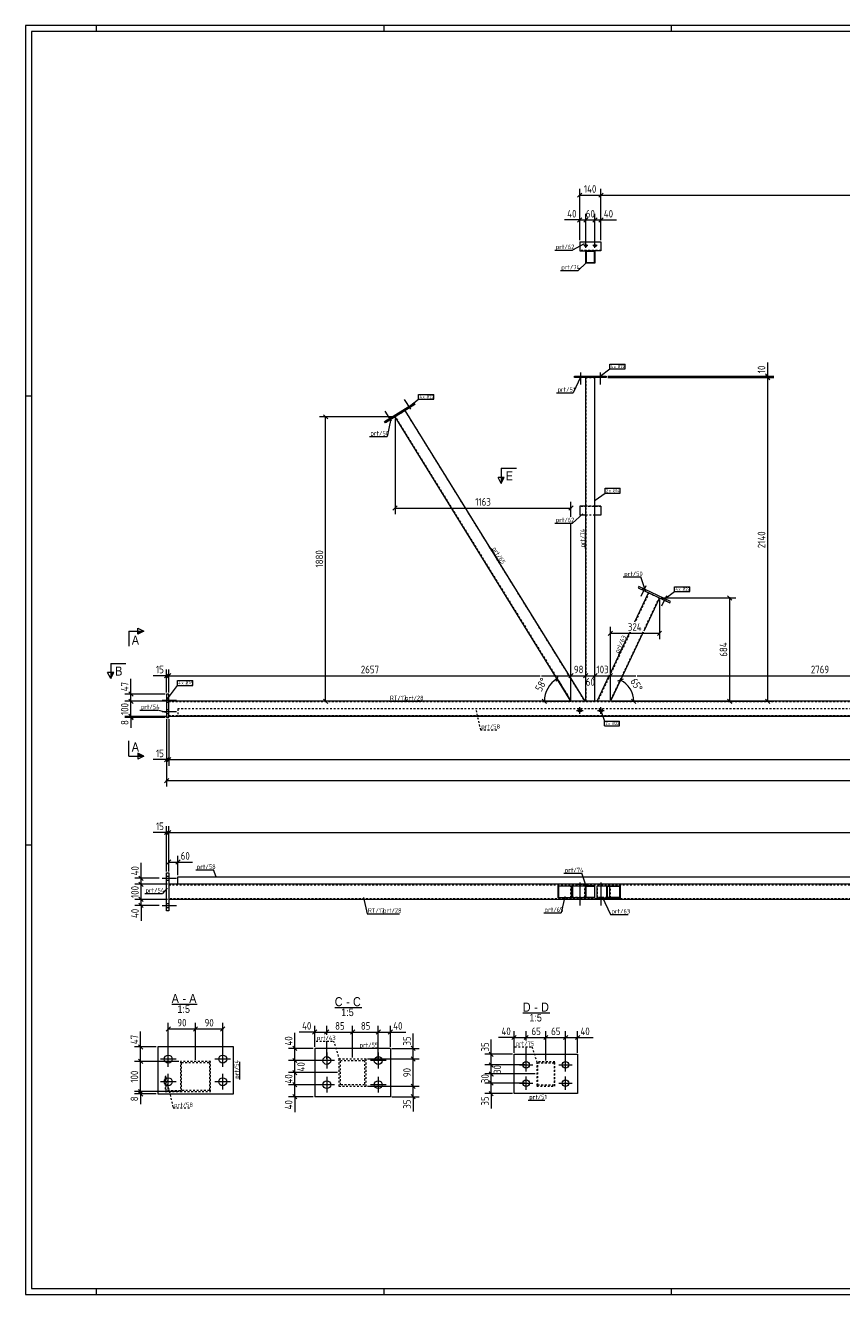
# Model space of a CAD drawing. Header units: millimetres. Extents: x 1 to 1188, y 1 to 840.
# Tile 1 of 6: x 1 to 540, y 1 to 840. Entities that reach past the tile are written whole.
import ezdxf

# ---------------------------------------------------------------- set-up
doc = ezdxf.new("R2010")
doc.units = ezdxf.units.MM
doc.header["$LTSCALE"] = 0.6
doc.linetypes.add('XKITLINE00', pattern=[0])
doc.linetypes.add('XKITLINE02', pattern=[4, 2, -2])
for name, color, linetype, lineweight in [('Bolt', 7, 'Continuous', 0), ('BoltMark', 3, 'Continuous', 0), ('DrawingSheet', 5, 'Continuous', 0), ('OtherObjectType', 1, 'Continuous', 0), ('Part', 2, 'Continuous', 0), ('PartMark', 3, 'Continuous', 0), ('Section', 6, 'Continuous', 0), ('Z-DIMENSIONS', 1, 'Continuous', 0)]:
    doc.layers.add(name, color=color, linetype=linetype, lineweight=lineweight)
doc.styles.add('ARIAL', font='ARIAL.TTF')
doc.styles.add('ISOCPEUR', font='ISOCPEUR.TTF')

msp = doc.modelspace()

# ---------------------------------------------------------------- hatches: boundary and pattern name
at = {"layer": 'Section'}
for points in [[(317.43, 541.2), (315.43, 537.2), (315.43, 541.2)], [(75.3, 439.59), (79.3, 439.59), (75.3, 437.59)], [(59.36, 412.19), (57.36, 408.19), (57.36, 412.19)], [(75.3, 358.97), (79.3, 356.97), (75.3, 356.97)]]:
    msp.add_hatch(color=6, dxfattribs=at).paths.add_polyline_path(points, flags=17)

# ---------------------------------------------------------------- linework, layer by layer
at = {"layer": 'Bolt', "color": 4, "linetype": 'XKITLINE00', "lineweight": 0}
for p, q in [((372.76, 694.42), (369.96, 694.42)), ((371.36, 693.02), (371.36, 695.82)), ((378.76, 694.42), (375.96, 694.42)), ((377.36, 693.02), (377.36, 695.82)), ((94.3, 277.56), (95.8, 277.56)), ((94.3, 277.56), (95.8, 277.56)), ((91.3, 276.26), (100.8, 276.26)), ((91.3, 276.26), (100.8, 276.26)), ((94.3, 274.96), (95.8, 274.96)), ((94.3, 274.96), (95.8, 274.96)), ((366.23, 272.26), (366.23, 271.86)), ((367.33, 273.51), (367.33, 258.26)), ((368.43, 272.26), (368.43, 271.86)), ((380.23, 272.26), (380.23, 271.86)), ((381.33, 273.51), (381.33, 258.26)), ((382.43, 272.26), (382.43, 271.86)), ((366.23, 262.66), (366.23, 262.26)), ((368.43, 262.66), (368.43, 262.26)), ((380.23, 262.66), (380.23, 262.26)), ((382.43, 262.66), (382.43, 262.26)), ((91.3, 258.26), (100.8, 258.26)), ((91.3, 258.26), (100.8, 258.26)), ((94.3, 259.56), (95.8, 259.56)), ((94.3, 259.56), (95.8, 259.56)), ((94.3, 256.96), (95.8, 256.96)), ((94.3, 256.96), (95.8, 256.96)), ((95.41, 151.49), (95.41, 161.89)), ((131.41, 151.49), (131.41, 161.89)), ((200.17, 160.97), (200.17, 150.57)), ((234.17, 160.97), (234.17, 150.57)), ((100.61, 156.69), (90.21, 156.69)), ((136.61, 156.69), (126.21, 156.69)), ((205.37, 155.77), (194.97, 155.77)), ((239.37, 155.77), (228.97, 155.77)), ((327.53, 152.84), (336.33, 152.84)), ((331.93, 148.44), (331.93, 157.24)), ((353.53, 152.84), (362.33, 152.84)), ((357.93, 148.44), (357.93, 157.24)), ((95.41, 136.49), (95.41, 146.89)), ((131.41, 136.49), (131.41, 146.89)), ((200.17, 144.97), (200.17, 134.57)), ((234.17, 144.97), (234.17, 134.57)), ((331.93, 136.44), (331.93, 145.24)), ((357.93, 136.44), (357.93, 145.24)), ((100.61, 141.69), (90.21, 141.69)), ((136.61, 141.69), (126.21, 141.69)), ((205.37, 139.77), (194.97, 139.77)), ((239.37, 139.77), (228.97, 139.77)), ((327.53, 140.84), (336.33, 140.84)), ((353.53, 140.84), (362.33, 140.84))]:
    msp.add_line(p, q, dxfattribs=at)
at = {"layer": 'Bolt', "color": 3, "linetype": 'XKITLINE00', "lineweight": 0}
for p, q in [((366.73, 608.19), (366.73, 607.19)), ((366.73, 608.19), (366.73, 607.19)), ((367.83, 610.44), (367.83, 602.69)), ((367.83, 610.44), (367.83, 602.69)), ((368.93, 608.19), (368.93, 607.19)), ((368.93, 608.19), (368.93, 607.19)), ((379.73, 608.19), (379.73, 607.19)), ((379.73, 608.19), (379.73, 607.19)), ((380.83, 610.44), (380.83, 602.69)), ((380.83, 610.44), (380.83, 602.69)), ((381.93, 608.19), (381.93, 607.19)), ((381.93, 608.19), (381.93, 607.19)), ((255.69, 586.21), (251.61, 592.8)), ((255.69, 586.21), (251.61, 592.8)), ((254.1, 586.7), (253.57, 587.55)), ((254.1, 586.7), (253.57, 587.55)), ((255.97, 587.85), (255.44, 588.7)), ((255.97, 587.85), (255.44, 588.7)), ((242.93, 578.32), (238.85, 584.91)), ((242.93, 578.32), (238.85, 584.91)), ((241.34, 578.81), (240.81, 579.66)), ((241.34, 578.81), (240.81, 579.66)), ((243.21, 579.96), (242.68, 580.81)), ((243.21, 579.96), (242.68, 580.81)), ((377.36, 521.15), (377.36, 532.9)), ((376.66, 521.9), (376.66, 522.2)), ((378.06, 521.9), (378.06, 522.2)), ((411.04, 469.43), (407.72, 462.43)), ((411.04, 469.43), (407.72, 462.43)), ((409.08, 467.87), (408.65, 466.97)), ((409.08, 467.87), (408.65, 466.97)), ((411.07, 466.93), (410.64, 466.02)), ((411.07, 466.93), (410.64, 466.02)), ((424.59, 463.01), (421.27, 456)), ((424.59, 463.01), (421.27, 456)), ((422.64, 461.44), (422.21, 460.54)), ((422.64, 461.44), (422.21, 460.54)), ((424.62, 460.5), (424.2, 459.6)), ((424.62, 460.5), (424.2, 459.6)), ((94.3, 395.24), (95.8, 395.24)), ((94.3, 395.24), (95.8, 395.24)), ((91.3, 393.94), (100.8, 393.94)), ((91.3, 393.94), (100.8, 393.94)), ((91.3, 386.44), (100.8, 386.44)), ((91.3, 386.44), (100.8, 386.44)), ((94.3, 392.64), (95.8, 392.64)), ((94.3, 392.64), (95.8, 392.64)), ((94.3, 387.74), (95.8, 387.74)), ((94.3, 387.74), (95.8, 387.74)), ((365.13, 387.19), (369.53, 387.19)), ((367.33, 384.99), (367.33, 389.39)), ((379.13, 387.19), (383.53, 387.19)), ((381.33, 384.99), (381.33, 389.39)), ((94.3, 385.14), (95.8, 385.14)), ((94.3, 385.14), (95.8, 385.14))]:
    msp.add_line(p, q, dxfattribs=at)
at = {"layer": 'Bolt', "color": 3, "linetype": 'XKITLINE02', "lineweight": 0}
for p, q in [((371.36, 521.15), (371.36, 532.9)), ((370.66, 521.9), (370.66, 522.2)), ((372.06, 521.9), (372.06, 522.2))]:
    msp.add_line(p, q, dxfattribs=at)
at = {"layer": 'Bolt', "color": 4, "linetype": 'XKITLINE00', "lineweight": 0}
for centre, radius in [((371.36, 694.42), 0.7), ((377.36, 694.42), 0.7), ((95.41, 156.69), 2.6), ((131.41, 156.69), 2.6), ((200.17, 155.77), 2.6), ((234.17, 155.77), 2.6), ((331.93, 152.84), 2.2), ((357.93, 152.84), 2.2), ((95.41, 141.69), 2.6), ((131.41, 141.69), 2.6), ((331.93, 140.84), 2.2), ((357.93, 140.84), 2.2), ((200.17, 139.77), 2.6), ((234.17, 139.77), 2.6)]:
    msp.add_circle(centre, radius, dxfattribs=at)
at = {"layer": 'Bolt', "color": 3, "linetype": 'XKITLINE00', "lineweight": 0}
for centre in [(367.33, 387.19), (381.33, 387.19)]:
    msp.add_circle(centre, 1.1, dxfattribs=at)
at = {"layer": 'BoltMark', "color": 7, "linetype": 'XKITLINE00', "lineweight": 0}
for p, q in [((380.83, 608.19), (387.19, 612.96)), ((387.19, 616.16), (397.33, 616.16)), ((387.19, 612.96), (387.19, 616.16)), ((387.19, 612.96), (397.33, 612.96)), ((397.33, 612.96), (397.33, 616.16)), ((260.87, 596.09), (271, 596.09)), ((260.87, 592.89), (260.87, 596.09)), ((271, 592.89), (271, 596.09)), ((254.51, 588.12), (260.87, 592.89)), ((260.87, 592.89), (271, 592.89)), ((377.61, 526.05), (384.14, 530.81)), ((384.14, 534.01), (393.93, 534.01)), ((384.14, 530.81), (384.14, 534.01)), ((384.14, 530.81), (393.93, 530.81)), ((393.93, 530.81), (393.93, 534.01)), ((423.63, 460.97), (429.99, 465.74)), ((429.99, 468.94), (440.13, 468.94)), ((429.99, 465.74), (429.99, 468.94)), ((429.99, 465.74), (440.13, 465.74)), ((440.13, 465.74), (440.13, 468.94)), ((94.3, 393.94), (101.53, 403.73)), ((101.53, 406.93), (111.67, 406.93)), ((101.53, 403.73), (101.53, 406.93)), ((101.53, 403.73), (111.67, 403.73)), ((111.67, 403.73), (111.67, 406.93)), ((381.33, 387.19), (383.66, 380.1)), ((383.66, 380.1), (393.62, 380.1)), ((383.66, 376.9), (383.66, 380.1)), ((393.62, 376.9), (393.62, 380.1)), ((383.66, 376.9), (393.62, 376.9))]:
    msp.add_line(p, q, dxfattribs=at)
at = {"layer": 'DrawingSheet', "color": 2, "linetype": 'XKITLINE00', "lineweight": 0}
for p, q in [((1188, 840), (1, 840)), ((1, 840), (1, 1)), ((48, 836), (48, 840)), ((238, 836), (238, 840)), ((428, 836), (428, 840)), ((5, 595), (1, 595)), ((5, 298), (1, 298)), ((1, 1), (1188, 1)), ((48, 1), (48, 5)), ((238, 1), (238, 5)), ((428, 1), (428, 5))]:
    msp.add_line(p, q, dxfattribs=at)
at = {"layer": 'DrawingSheet', "color": 3, "linetype": 'XKITLINE00', "lineweight": 0}
for p, q in [((1184, 836), (5, 836)), ((5, 836), (5, 5)), ((5, 5), (1184, 5))]:
    msp.add_line(p, q, dxfattribs=at)
at = {"layer": 'OtherObjectType', "color": 6, "linetype": 'XKITLINE00', "lineweight": 0}
for p, q in [((97.66, 192.98), (114.59, 192.98)), ((205.44, 190.88), (223.25, 190.88)), ((329.74, 187.3), (347.56, 187.3))]:
    msp.add_line(p, q, dxfattribs=at)
at = {"layer": 'Part', "color": 2, "linetype": 'XKITLINE00', "lineweight": 0}
for p, q in [((367.36, 696.92), (367.36, 690.92)), ((367.36, 696.92), (381.36, 696.92)), ((381.36, 696.92), (381.36, 690.92)), ((367.36, 690.92), (371.33, 690.92)), ((371.33, 682.92), (371.33, 690.92)), ((371.33, 690.92), (377.33, 690.92)), ((377.03, 690.62), (371.63, 690.62)), ((371.63, 690.62), (371.63, 683.22)), ((377.03, 683.22), (377.03, 690.62)), ((381.36, 690.92), (377.33, 690.92)), ((377.33, 690.92), (377.33, 682.92)), ((377.33, 682.92), (371.33, 682.92)), ((371.63, 683.22), (377.03, 683.22)), ((363.83, 607.19), (363.83, 608.19)), ((363.83, 608.19), (384.83, 608.19)), ((384.83, 607.19), (363.83, 607.19)), ((371.33, 409.53), (371.33, 607.19)), ((377.33, 409.53), (377.33, 607.19)), ((384.83, 608.19), (384.83, 607.19)), ((238.35, 578.13), (257.91, 590.23)), ((258.43, 589.38), (238.87, 577.28)), ((257.91, 590.23), (258.43, 589.38)), ((361.53, 393.19), (245.25, 581.22)), ((370.94, 393.19), (252.05, 585.43)), ((238.87, 577.28), (238.35, 578.13)), ((367.36, 522.2), (367.36, 516.2)), ((371.33, 522.2), (367.36, 522.2)), ((381.36, 522.2), (377.33, 522.2)), ((381.36, 522.2), (381.36, 516.2)), ((371.33, 516.2), (367.36, 516.2)), ((381.36, 516.2), (377.33, 516.2)), ((403.72, 445.82), (412.81, 465)), ((406.46, 469.11), (406.03, 468.21)), ((406.03, 468.21), (426.82, 458.36)), ((427.24, 459.26), (406.46, 469.11)), ((420.04, 461.57), (409.56, 439.46)), ((426.82, 458.36), (427.24, 459.26)), ((387.56, 411.73), (400.4, 438.82)), ((409.25, 438.82), (387.63, 393.19)), ((378.77, 393.19), (387.08, 410.73)), ((95.8, 397.94), (94.3, 397.94)), ((94.3, 397.94), (94.3, 382.44)), ((95.8, 382.44), (95.8, 397.94)), ((371.33, 393.19), (371.33, 402.53)), ((377.33, 393.19), (377.33, 402.53)), ((976.33, 393.19), (95.8, 393.19)), ((94.3, 382.44), (95.8, 382.44)), ((976.33, 383.19), (95.8, 383.19)), ((94.3, 279.76), (95.8, 279.76)), ((94.3, 254.76), (94.3, 279.76)), ((95.8, 279.76), (95.8, 254.76)), ((101.76, 272.26), (101.76, 277.26)), ((101.76, 277.26), (647.46, 277.26)), ((930.57, 276.96), (101.76, 276.96)), ((930.57, 272.26), (95.8, 272.26)), ((353.05, 263.26), (353.05, 271.26)), ((353.05, 271.26), (370.94, 271.26)), ((353.4, 263.56), (353.4, 270.96)), ((362.1, 270.96), (353.4, 270.96)), ((361.89, 263.56), (361.89, 270.96)), ((362.1, 263.56), (362.1, 270.96)), ((362.46, 271.26), (362.46, 263.26)), ((370.94, 271.26), (370.94, 263.26)), ((371.33, 263.26), (371.33, 271.26)), ((377.33, 271.26), (371.33, 271.26)), ((371.63, 270.96), (377.03, 270.96)), ((371.63, 263.56), (371.63, 270.96)), ((377.03, 270.96), (377.03, 263.56)), ((377.33, 263.26), (377.33, 271.26)), ((378.77, 271.26), (394.13, 271.26)), ((378.77, 263.26), (378.77, 271.26)), ((385.27, 263.26), (385.27, 271.26)), ((385.61, 263.56), (385.61, 270.96)), ((385.61, 270.96), (393.8, 270.96)), ((387.29, 263.56), (387.29, 270.96)), ((393.8, 263.56), (393.8, 270.96)), ((394.13, 271.26), (394.13, 263.26)), ((930.57, 262.26), (95.8, 262.26)), ((370.94, 263.26), (353.05, 263.26)), ((353.4, 263.56), (362.1, 263.56)), ((377.33, 263.26), (371.33, 263.26)), ((377.03, 263.56), (371.63, 263.56)), ((378.77, 263.26), (394.13, 263.26)), ((393.8, 263.56), (385.61, 263.56)), ((95.8, 254.76), (94.3, 254.76)), ((88.41, 164.69), (88.41, 133.69)), ((138.41, 164.69), (88.41, 164.69)), ((138.41, 133.69), (138.41, 164.69)), ((242.17, 163.77), (192.17, 163.77)), ((192.17, 163.77), (192.17, 131.77)), ((242.17, 163.77), (242.17, 131.77)), ((323.93, 133.84), (323.93, 159.84)), ((323.93, 159.84), (365.93, 159.84)), ((365.93, 159.84), (365.93, 133.84)), ((88.41, 133.69), (138.41, 133.69)), ((242.17, 131.77), (192.17, 131.77)), ((365.93, 133.84), (323.93, 133.84))]:
    msp.add_line(p, q, dxfattribs=at)
at = {"layer": 'Part', "color": 7, "linetype": 'XKITLINE02', "lineweight": 0}
for p, q in [((381.36, 691.22), (367.36, 691.22)), ((377.33, 690.92), (371.33, 690.92)), ((371.33, 607.19), (377.33, 607.19)), ((371.63, 409.53), (371.63, 607.19)), ((377.03, 607.19), (377.03, 409.53)), ((252.05, 585.43), (245.25, 581.22)), ((361.89, 393.19), (245.51, 581.38)), ((251.8, 585.27), (370.59, 393.19)), ((381.36, 521.9), (367.36, 521.9)), ((377.33, 522.2), (371.33, 522.2)), ((377.33, 516.2), (371.33, 516.2)), ((413.08, 464.87), (404.05, 445.82)), ((419.77, 461.7), (409.56, 440.16)), ((412.81, 465), (420.04, 461.57)), ((408.92, 438.82), (387.29, 393.19)), ((400.73, 438.82), (387.56, 411.03)), ((387.42, 410.73), (379.1, 393.19)), ((371.63, 393.19), (371.63, 402.53)), ((377.03, 402.53), (377.03, 393.19)), ((95.8, 383.19), (95.8, 393.19)), ((1092.8, 392.79), (95.8, 392.79)), ((1086.76, 388.19), (101.76, 388.19)), ((101.76, 388.19), (101.76, 383.19)), ((370.94, 393.19), (361.53, 393.19)), ((371.33, 393.19), (377.33, 393.19)), ((387.63, 393.19), (378.77, 393.19)), ((1092.8, 383.59), (95.8, 383.59)), ((101.76, 383.49), (1086.76, 383.49)), ((1086.76, 383.19), (101.76, 383.19)), ((95.8, 272.26), (95.8, 262.26)), ((95.8, 271.86), (930.57, 271.86)), ((930.57, 272.26), (101.76, 272.26)), ((361.53, 263.26), (361.53, 271.26)), ((370.59, 270.96), (362.1, 270.96)), ((370.59, 270.96), (362.1, 270.96)), ((370.59, 263.56), (370.59, 270.96)), ((385.61, 270.96), (379.1, 270.96)), ((379.1, 263.56), (379.1, 270.96)), ((387.63, 263.26), (387.63, 271.26)), ((930.57, 262.66), (95.8, 262.66)), ((370.59, 263.56), (362.1, 263.56)), ((385.61, 263.56), (379.1, 263.56)), ((123.41, 155.19), (103.41, 155.19)), ((103.41, 155.19), (103.41, 135.19)), ((104.21, 135.99), (104.21, 154.39)), ((104.21, 154.39), (122.61, 154.39)), ((122.61, 154.39), (122.61, 135.99)), ((123.41, 135.19), (123.41, 155.19)), ((208.17, 156.77), (208.17, 138.77)), ((208.17, 156.77), (226.17, 156.77)), ((209.17, 155.77), (209.17, 155.77)), ((209.17, 139.77), (209.17, 155.77)), ((209.17, 155.77), (225.17, 155.77)), ((225.17, 155.77), (225.17, 155.77)), ((225.17, 155.77), (225.17, 139.77)), ((226.17, 138.77), (226.17, 156.77)), ((350.93, 154.84), (338.93, 154.84)), ((338.93, 154.84), (338.93, 138.84)), ((339.53, 139.44), (339.53, 154.24)), ((339.53, 154.24), (350.33, 154.24)), ((350.33, 154.24), (350.33, 139.44)), ((350.93, 138.84), (350.93, 154.84)), ((94.01, 145.19), (93.41, 145.19)), ((93.41, 145.19), (93.41, 135.19)), ((94.01, 135.79), (94.01, 145.19)), ((93.41, 135.19), (103.41, 135.19)), ((103.41, 135.79), (94.01, 135.79)), ((103.41, 135.19), (103.41, 135.79)), ((103.41, 135.19), (123.41, 135.19)), ((122.61, 135.99), (104.21, 135.99)), ((208.17, 138.77), (208.17, 138.77)), ((208.17, 138.77), (226.17, 138.77)), ((209.17, 139.77), (209.17, 139.77)), ((225.17, 139.77), (209.17, 139.77)), ((225.17, 139.77), (225.17, 139.77)), ((338.93, 138.84), (350.93, 138.84)), ((350.33, 139.44), (339.53, 139.44))]:
    msp.add_line(p, q, dxfattribs=at)
at = {"layer": 'PartMark', "color": 7, "linetype": 'XKITLINE00', "lineweight": 0}
for p, q in [((350.94, 691.52), (362.46, 691.52)), ((370.19, 695.69), (362.46, 691.52)), ((371.5, 683.14), (366.31, 678.04)), ((354.54, 678.04), (366.31, 678.04)), ((368.06, 607.96), (363.06, 597.2)), ((352.06, 597.2), (363.06, 597.2)), ((242.55, 580), (239.96, 568.24)), ((228.45, 568.24), (239.96, 568.24)), ((369.37, 517.08), (362.44, 510.98)), ((350.93, 510.98), (362.44, 510.98)), ((371.23, 494.31), (371.23, 506.08)), ((308.55, 494.26), (314.61, 484.47)), ((396.09, 475.39), (407.6, 475.39)), ((410.45, 466.86), (407.6, 475.39)), ((393.23, 423.94), (398.17, 434.34)), ((76.67, 387.39), (88.44, 387.39)), ((94.63, 385.57), (88.44, 387.39)), ((241.32, 393.29), (262.76, 393.29)), ((113.7, 281.75), (125.22, 281.75)), ((127.03, 277.09), (125.22, 281.75)), ((356.89, 279.57), (368.66, 279.57)), ((371.5, 271.04), (368.66, 279.57)), ((94.63, 269.78), (91.62, 266.18)), ((79.84, 266.18), (91.62, 266.18)), ((224.45, 263.59), (226.78, 252.79)), ((357.45, 264.16), (355.12, 253.36)), ((382.21, 263.96), (387.71, 252.34)), ((226.78, 252.79), (248.21, 252.79)), ((343.61, 253.36), (355.12, 253.36)), ((387.71, 252.34), (399.23, 252.34)), ((221.26, 163.87), (232.77, 163.87)), ((142.71, 143.09), (142.71, 154.86)), ((333.33, 129.54), (344.33, 129.54))]:
    msp.add_line(p, q, dxfattribs=at)
at = {"layer": 'PartMark', "color": 7, "linetype": 'XKITLINE02', "lineweight": 0}
for p, q in [((298.79, 387.16), (301.64, 374.44)), ((301.64, 374.44), (313.15, 374.44)), ((193.07, 168.61), (204.84, 168.61)), ((208.72, 156.22), (204.84, 168.61)), ((324.4, 164.87), (335.91, 164.87)), ((339.28, 154.41), (335.91, 164.87)), ((93.76, 144.84), (98.68, 124.38)), ((98.68, 124.38), (110.19, 124.38))]:
    msp.add_line(p, q, dxfattribs=at)
at = {"layer": 'Section', "color": 6, "linetype": 'XKITLINE00', "lineweight": 0}
for p, q in [((315.43, 547.2), (325.43, 547.2)), ((315.43, 547.2), (315.43, 537.2)), ((315.43, 537.2), (313.43, 541.2)), ((317.43, 541.2), (313.43, 541.2)), ((315.43, 537.2), (317.43, 541.2)), ((69.3, 439.59), (69.3, 429.59)), ((69.3, 439.59), (79.3, 439.59)), ((75.3, 437.59), (75.3, 441.59)), ((75.3, 441.59), (79.3, 439.59)), ((79.3, 439.59), (75.3, 437.59)), ((57.36, 408.19), (55.36, 412.19)), ((59.36, 412.19), (55.36, 412.19)), ((57.36, 418.19), (67.36, 418.19)), ((57.36, 418.19), (57.36, 408.19)), ((57.36, 408.19), (59.36, 412.19)), ((69.3, 356.97), (69.3, 366.97)), ((69.3, 356.97), (79.3, 356.97)), ((79.3, 356.97), (75.3, 358.97)), ((75.3, 358.97), (75.3, 354.97)), ((79.3, 356.97), (75.3, 354.97))]:
    msp.add_line(p, q, dxfattribs=at)
at = {"layer": 'Z-DIMENSIONS', "color": 7, "linetype": 'XKITLINE00', "lineweight": 0}
for p, q in [((367.36, 697.92), (367.36, 731.86)), ((381.36, 697.92), (381.36, 731.86)), ((381.36, 697.92), (381.36, 731.86)), ((368.77, 729.18), (365.94, 726.35)), ((367.36, 727.76), (381.36, 727.76)), ((382.77, 729.18), (379.94, 726.35)), ((382.77, 729.18), (379.94, 726.35)), ((381.36, 727.76), (731.79, 727.76)), ((367.36, 697.92), (367.36, 715.48)), ((371.36, 694.92), (371.36, 715.48)), ((377.36, 694.92), (377.36, 715.48)), ((381.36, 697.92), (381.36, 715.48)), ((367.36, 711.38), (357.16, 711.38)), ((367.36, 711.38), (357.16, 711.38)), ((368.77, 712.8), (365.94, 709.97)), ((367.36, 711.38), (371.36, 711.38)), ((372.77, 712.8), (369.94, 709.97)), ((371.96, 711.98), (369.94, 709.97)), ((371.36, 694.92), (371.36, 711.98)), ((371.36, 711.38), (377.36, 711.38)), ((378.77, 712.8), (375.94, 709.97)), ((377.96, 711.98), (375.94, 709.97)), ((377.36, 694.92), (377.36, 711.98)), ((377.36, 711.38), (381.36, 711.38)), ((378.77, 712.8), (378.36, 712.39)), ((382.77, 712.8), (379.94, 709.97)), ((381.36, 711.38), (391.55, 711.38)), ((381.36, 711.38), (391.55, 711.38)), ((491.53, 608.19), (491.53, 617.1)), ((491.53, 608.19), (491.53, 617.1)), ((385.83, 608.19), (495.53, 608.19)), ((385.83, 607.19), (495.53, 607.19)), ((385.83, 607.19), (495.53, 607.19)), ((490.11, 609.61), (492.94, 606.78)), ((490.11, 608.61), (492.94, 605.78)), ((490.11, 608.61), (492.94, 605.78)), ((491.53, 607.19), (491.53, 608.19)), ((491.53, 393.19), (491.53, 607.19)), ((244.25, 581.22), (195.3, 581.22)), ((197.98, 582.64), (200.81, 579.81)), ((199.4, 393.19), (199.4, 581.22)), ((245.25, 580.22), (245.25, 516.92)), ((246.66, 522.34), (243.84, 519.51)), ((245.25, 520.92), (361.53, 520.92)), ((362.95, 522.34), (360.12, 519.51)), ((361.53, 515.18), (361.53, 525.02)), ((361.53, 394.19), (361.53, 510.98)), ((421.04, 461.57), (470.39, 461.57)), ((464.97, 462.98), (467.8, 460.16)), ((466.39, 393.19), (466.39, 461.57)), ((420.04, 460.57), (420.04, 434.22)), ((389.04, 439.63), (386.21, 436.8)), ((387.63, 394.19), (387.63, 442.32)), ((387.63, 438.22), (420.04, 438.22)), ((421.45, 439.63), (418.63, 436.8)), ((95.71, 411.54), (92.88, 408.72)), ((94.3, 398.94), (94.3, 414.23)), ((97.21, 411.54), (94.38, 408.72)), ((97.21, 411.54), (94.38, 408.72)), ((95.8, 398.94), (95.8, 414.23)), ((95.8, 398.94), (95.8, 414.23)), ((362.95, 411.54), (360.12, 408.72)), ((361.53, 394.19), (361.53, 414.23)), ((361.53, 394.19), (361.53, 414.23)), ((372.74, 411.54), (369.91, 408.72)), ((372.74, 411.54), (370.73, 409.53)), ((371.33, 409.53), (371.33, 414.23)), ((371.33, 394.19), (371.33, 414.13)), ((378.74, 411.54), (376.73, 409.53)), ((377.33, 409.53), (377.33, 414.23)), ((377.33, 394.19), (377.33, 414.13)), ((389.04, 411.54), (386.21, 408.72)), ((389.04, 411.54), (386.21, 408.72)), ((387.63, 394.19), (387.63, 414.23)), ((387.63, 394.19), (387.63, 414.23)), ((70.74, 397.94), (70.74, 408.14)), ((70.74, 397.94), (70.74, 408.14)), ((94.3, 410.13), (85.39, 410.13)), ((94.3, 410.13), (85.39, 410.13)), ((94.3, 410.13), (95.8, 410.13)), ((95.8, 410.13), (341.13, 410.13)), ((342.03, 410.13), (361.53, 410.13)), ((352.75, 410.08), (351.83, 406.19)), ((361.01, 394.04), (352.29, 408.14)), ((352.29, 408.14), (361.53, 393.19)), ((362.42, 411.02), (360.12, 408.72)), ((361.53, 410.13), (371.33, 410.13)), ((370.32, 409.12), (369.91, 408.72)), ((371.33, 410.13), (377.33, 410.13)), ((377.93, 410.73), (375.91, 408.72)), ((377.33, 410.13), (387.63, 410.13)), ((387.63, 410.13), (404.49, 410.13)), ((394.21, 407.09), (387.63, 393.19)), ((388.05, 394.1), (394.21, 407.09)), ((396.1, 407.76), (392.33, 406.42)), ((405.17, 410.13), (664.51, 410.13)), ((93.3, 397.94), (66.64, 397.94)), ((69.33, 399.36), (72.16, 396.53)), ((69.33, 394.61), (72.16, 391.78)), ((69.33, 394.61), (72.16, 391.78)), ((70.74, 393.19), (70.74, 397.94)), ((197.98, 394.61), (200.81, 391.78)), ((342.55, 394.61), (345.38, 391.78)), ((371.33, 394.19), (371.33, 402.53)), ((377.33, 394.19), (377.33, 402.53)), ((404.42, 391.78), (401.59, 394.61)), ((464.97, 394.61), (467.8, 391.78)), ((490.11, 394.61), (492.94, 391.78)), ((94.8, 393.19), (66.64, 393.19)), ((94.8, 393.19), (70.14, 393.19)), ((70.74, 383.19), (70.74, 393.19)), ((360.53, 393.19), (195.3, 393.19)), ((343.96, 393.19), (361.53, 393.19)), ((403, 393.19), (387.63, 393.19)), ((388.63, 393.19), (470.39, 393.19)), ((388.63, 393.19), (495.53, 393.19)), ((94.8, 383.19), (66.64, 383.19)), ((93.3, 382.44), (66.64, 382.44)), ((69.33, 384.61), (72.16, 381.78)), ((70.07, 383.11), (72.16, 381.03)), ((70.14, 383.79), (72.16, 381.78)), ((94.8, 383.19), (70.14, 383.19)), ((70.74, 382.44), (70.74, 383.19)), ((70.74, 382.44), (70.74, 375.69)), ((70.74, 382.44), (70.74, 375.69)), ((94.3, 381.44), (94.3, 350.65)), ((94.3, 381.44), (94.3, 336.81)), ((95.8, 381.44), (95.8, 350.65)), ((95.8, 381.44), (95.8, 350.65)), ((94.3, 354.65), (85.39, 354.65)), ((94.3, 354.65), (85.39, 354.65)), ((95.71, 356.06), (92.88, 353.23)), ((94.3, 354.65), (95.8, 354.65)), ((97.21, 356.06), (94.38, 353.23)), ((97.21, 356.06), (94.38, 353.23)), ((95.8, 354.65), (1092.8, 354.65)), ((95.71, 342.22), (92.88, 339.4)), ((94.3, 340.81), (1094.3, 340.81)), ((94.3, 280.76), (94.3, 310.59)), ((95.8, 280.76), (95.8, 310.59)), ((95.8, 280.76), (95.8, 310.59)), ((94.3, 306.49), (85.39, 306.49)), ((94.3, 306.49), (85.39, 306.49)), ((95.71, 307.9), (92.88, 305.07)), ((94.3, 306.49), (95.8, 306.49)), ((97.21, 307.9), (94.38, 305.07)), ((97.21, 307.9), (94.38, 305.07)), ((95.8, 306.49), (1092.8, 306.49)), ((77.47, 276.26), (77.47, 286.46)), ((77.47, 276.26), (77.47, 286.46)), ((97.21, 288.33), (94.38, 285.5)), ((95.8, 280.76), (95.8, 291.01)), ((95.8, 286.91), (101.76, 286.91)), ((103.18, 288.33), (100.35, 285.5)), ((101.76, 278.26), (101.76, 291.01)), ((101.76, 286.91), (111.53, 286.91)), ((101.76, 286.91), (111.53, 286.91)), ((76.06, 277.68), (78.88, 274.85)), ((89.3, 276.26), (73.37, 276.26)), ((94.8, 272.26), (73.37, 272.26)), ((76.06, 273.68), (78.88, 270.85)), ((76.06, 273.68), (78.88, 270.85)), ((94.8, 272.26), (76.87, 272.26)), ((77.47, 272.26), (77.47, 276.26)), ((77.47, 262.26), (77.47, 272.26)), ((94.8, 262.26), (73.37, 262.26)), ((76.06, 263.68), (78.88, 260.85)), ((76.87, 262.86), (78.88, 260.85)), ((94.8, 262.26), (76.87, 262.26)), ((77.47, 258.26), (77.47, 262.26)), ((89.3, 258.26), (73.37, 258.26)), ((76.06, 259.68), (78.88, 256.85)), ((77.47, 258.26), (77.47, 248.07)), ((77.47, 258.26), (77.47, 248.07)), ((96.82, 178.05), (94, 175.22)), ((95.41, 157.69), (95.41, 180.73)), ((95.41, 176.63), (113.41, 176.63)), ((114.82, 178.05), (111.99, 175.22)), ((114.82, 178.05), (111.99, 175.22)), ((113.41, 156.19), (113.41, 180.73)), ((113.41, 156.19), (113.41, 180.73)), ((113.41, 176.63), (131.41, 176.63)), ((132.82, 178.05), (130, 175.22)), ((131.41, 157.69), (131.41, 180.73)), ((192.17, 164.77), (192.17, 178.63)), ((200.17, 172.81), (200.17, 178.63)), ((200.17, 172.81), (200.17, 178.63)), ((217.17, 157.77), (217.17, 178.63)), ((217.17, 157.77), (217.17, 178.63)), ((234.17, 156.77), (234.17, 178.63)), ((234.17, 156.77), (234.17, 178.63)), ((242.17, 164.77), (242.17, 178.63)), ((77.14, 164.69), (77.14, 174.88)), ((77.14, 164.69), (77.14, 174.88)), ((179.04, 163.77), (179.04, 173.96)), ((179.04, 163.77), (179.04, 173.96)), ((192.17, 174.53), (181.98, 174.53)), ((192.17, 174.53), (181.98, 174.53)), ((193.59, 175.95), (190.76, 173.12)), ((192.17, 174.53), (200.17, 174.53)), ((201.59, 175.95), (198.76, 173.12)), ((201.59, 175.95), (198.76, 173.12)), ((200.17, 174.53), (217.17, 174.53)), ((200.17, 156.77), (200.17, 168.61)), ((200.17, 156.77), (200.17, 168.61)), ((218.59, 175.95), (215.76, 173.12)), ((218.59, 175.95), (215.76, 173.12)), ((217.17, 174.53), (234.17, 174.53)), ((235.59, 175.95), (232.76, 173.12)), ((235.59, 175.95), (232.76, 173.12)), ((234.17, 174.53), (242.17, 174.53)), ((243.59, 175.95), (240.76, 173.12)), ((242.17, 174.53), (252.37, 174.53)), ((242.17, 174.53), (252.37, 174.53)), ((257.25, 163.77), (257.25, 173.53)), ((257.25, 163.77), (257.25, 173.53)), ((308.78, 159.84), (308.78, 169.61)), ((308.78, 159.84), (308.78, 169.61)), ((323.93, 170.95), (313.73, 170.95)), ((323.93, 170.95), (313.73, 170.95)), ((325.34, 172.36), (322.52, 169.53)), ((323.93, 160.84), (323.93, 175.05)), ((323.93, 170.95), (331.93, 170.95)), ((333.34, 172.36), (330.51, 169.53)), ((333.34, 172.36), (330.51, 169.53)), ((331.93, 169.07), (331.93, 175.05)), ((331.93, 169.07), (331.93, 175.05)), ((331.93, 170.95), (344.93, 170.95)), ((346.34, 172.36), (343.52, 169.53)), ((346.34, 172.36), (343.52, 169.53)), ((344.93, 155.84), (344.93, 175.05)), ((344.93, 155.84), (344.93, 175.05)), ((344.93, 170.95), (357.93, 170.95)), ((359.34, 172.36), (356.52, 169.53)), ((359.34, 172.36), (356.52, 169.53)), ((357.93, 153.84), (357.93, 175.05)), ((357.93, 153.84), (357.93, 175.05)), ((357.93, 170.95), (365.93, 170.95)), ((367.34, 172.36), (364.52, 169.53)), ((365.93, 160.84), (365.93, 175.05)), ((365.93, 170.95), (376.12, 170.95)), ((365.93, 170.95), (376.12, 170.95)), ((87.41, 164.69), (73.04, 164.69)), ((75.73, 166.1), (78.55, 163.27)), ((77.14, 155.19), (77.14, 164.69)), ((191.17, 163.77), (174.94, 163.77)), ((177.62, 165.18), (180.45, 162.35)), ((179.04, 155.77), (179.04, 163.77)), ((243.17, 163.77), (261.25, 163.77)), ((255.84, 165.18), (258.67, 162.35)), ((257.25, 156.77), (257.25, 163.77)), ((322.93, 159.84), (304.68, 159.84)), ((307.37, 161.26), (310.2, 158.43)), ((308.78, 152.84), (308.78, 159.84)), ((331.93, 153.84), (331.93, 164.87)), ((331.93, 153.84), (331.93, 164.87)), ((102.41, 155.19), (73.04, 155.19)), ((102.41, 155.19), (73.04, 155.19)), ((75.73, 156.6), (78.55, 153.77)), ((75.73, 156.6), (78.55, 153.77)), ((77.14, 135.19), (77.14, 155.19)), ((179.64, 155.77), (174.94, 155.77)), ((199.17, 155.77), (175.04, 155.77)), ((177.62, 157.18), (179.64, 155.17)), ((177.62, 157.18), (180.45, 154.35)), ((179.04, 147.77), (179.04, 155.77)), ((199.17, 155.77), (186.64, 155.77)), ((227.17, 156.77), (261.25, 156.77)), ((227.17, 156.77), (261.25, 156.77)), ((255.84, 158.18), (258.67, 155.35)), ((255.84, 158.18), (258.67, 155.35)), ((257.25, 138.77), (257.25, 156.77)), ((309.38, 152.84), (304.68, 152.84)), ((330.93, 152.84), (304.78, 152.84)), ((307.37, 154.26), (310.2, 151.43)), ((307.37, 154.26), (309.38, 152.24)), ((308.78, 146.84), (308.78, 152.84)), ((330.93, 152.84), (316.38, 152.84)), ((179.64, 147.77), (174.94, 147.77)), ((177.62, 149.18), (180.45, 146.35)), ((177.62, 149.18), (180.45, 146.35)), ((207.17, 147.77), (178.44, 147.77)), ((179.04, 139.77), (179.04, 147.77)), ((207.17, 147.77), (186.64, 147.77)), ((309.38, 146.84), (304.68, 146.84)), ((307.37, 148.26), (309.38, 146.24)), ((307.37, 148.26), (307.77, 147.85)), ((308.18, 147.44), (310.2, 145.43)), ((337.93, 146.84), (308.18, 146.84)), ((308.78, 140.84), (308.78, 146.84)), ((309.79, 145.84), (310.2, 145.43)), ((337.93, 146.84), (316.38, 146.84)), ((102.41, 135.19), (73.04, 135.19)), ((102.41, 135.19), (73.04, 135.19)), ((75.73, 136.6), (78.55, 133.77)), ((75.73, 136.6), (78.55, 133.77)), ((75.73, 135.1), (78.55, 132.27)), ((77.14, 133.69), (77.14, 135.19)), ((199.17, 139.77), (174.94, 139.77)), ((177.62, 141.18), (180.45, 138.35)), ((178.44, 140.37), (180.45, 138.35)), ((199.17, 139.77), (178.44, 139.77)), ((179.04, 131.77), (179.04, 139.77)), ((227.17, 138.77), (261.25, 138.77)), ((227.17, 138.77), (261.25, 138.77)), ((255.84, 140.18), (258.67, 137.35)), ((255.84, 140.18), (258.67, 137.35)), ((257.25, 131.77), (257.25, 138.77)), ((330.93, 140.84), (304.68, 140.84)), ((307.37, 142.26), (310.2, 139.43)), ((307.37, 135.26), (310.2, 132.43)), ((308.18, 141.44), (310.2, 139.43)), ((330.93, 140.84), (308.18, 140.84)), ((308.78, 133.84), (308.78, 140.84)), ((87.41, 133.69), (73.04, 133.69)), ((77.14, 133.69), (77.14, 126.93)), ((77.14, 133.69), (77.14, 126.93)), ((191.17, 131.77), (174.94, 131.77)), ((177.62, 133.18), (180.45, 130.35)), ((179.04, 131.77), (179.04, 121.57)), ((179.04, 131.77), (179.04, 121.57)), ((243.17, 131.77), (261.25, 131.77)), ((255.84, 133.18), (258.67, 130.35)), ((257.25, 131.77), (257.25, 122)), ((257.25, 131.77), (257.25, 122)), ((322.93, 133.84), (304.68, 133.84)), ((308.78, 133.84), (308.78, 124.08)), ((308.78, 133.84), (308.78, 124.08))]:
    msp.add_line(p, q, dxfattribs=at)
for centre, radius, start, end in [((361.53, 393.19), 17.57, 121.73357, 180), ((387.63, 393.19), 15.38, 0, 64.63606)]:
    msp.add_arc(centre, radius, start, end, dxfattribs=at)
at = {"layer": 'Z-DIMENSIONS', "color": 3}
for p in [(367.36, 727.76), (381.36, 727.76), (381.36, 727.76), (367.36, 711.38), (371.36, 711.38), (371.36, 711.38), (377.36, 711.38), (377.36, 711.38), (381.36, 711.38), (491.53, 608.19), (491.53, 607.19), (491.53, 607.19), (199.4, 581.22), (245.25, 520.92), (361.53, 520.92), (466.39, 461.57), (387.63, 438.22), (420.04, 438.22), (94.3, 410.13), (95.8, 410.13), (95.8, 410.13), (361.53, 410.13), (361.53, 410.13), (371.33, 410.13), (371.33, 410.13), (377.33, 410.13), (377.33, 410.13), (387.63, 410.13), (387.63, 410.13), (70.74, 397.94), (70.74, 393.19), (70.74, 393.19), (199.4, 393.19), (466.39, 393.19), (491.53, 393.19), (70.74, 383.19), (70.74, 383.19), (70.74, 382.44), (94.3, 354.65), (95.8, 354.65), (95.8, 354.65), (94.3, 340.81), (94.3, 306.49), (95.8, 306.49), (95.8, 306.49), (95.8, 286.91), (101.76, 286.91), (77.47, 276.26), (77.47, 272.26), (77.47, 272.26), (77.47, 262.26), (77.47, 262.26), (77.47, 258.26), (95.41, 176.63), (113.41, 176.63), (113.41, 176.63), (131.41, 176.63), (192.17, 174.53), (200.17, 174.53), (200.17, 174.53), (217.17, 174.53), (217.17, 174.53), (234.17, 174.53), (234.17, 174.53), (242.17, 174.53), (323.93, 170.95), (331.93, 170.95), (331.93, 170.95), (344.93, 170.95), (344.93, 170.95), (357.93, 170.95), (357.93, 170.95), (365.93, 170.95), (77.14, 164.69), (179.04, 163.77), (257.25, 163.77), (308.78, 159.84), (77.14, 155.19), (77.14, 155.19), (179.04, 155.77), (179.04, 155.77), (257.25, 156.77), (257.25, 156.77), (308.78, 152.84), (308.78, 152.84), (179.04, 147.77), (179.04, 147.77), (308.78, 146.84), (308.78, 146.84), (77.14, 135.19), (77.14, 135.19), (179.04, 139.77), (179.04, 139.77), (257.25, 138.77), (257.25, 138.77), (308.78, 140.84), (308.78, 140.84), (77.14, 133.69), (179.04, 131.77), (257.25, 131.77), (308.78, 133.84)]:
    msp.add_point(p, dxfattribs=at)
at = {"layer": 'Z-DIMENSIONS', "color": 7}
for p in [(352.29, 408.14), (394.21, 407.09), (343.96, 393.19), (403, 393.19)]:
    msp.add_point(p, dxfattribs=at)

# ---------------------------------------------------------------- texts
at = {"layer": 'BoltMark', "color": 3, "style": 'ISOCPEUR', "width": 0.85}
for s, p in [('4', (387.79, 613.56)), ('x Ø', (389.77, 613.56)), ('22', (394.32, 613.56)), ('4', (261.47, 593.49)), ('x Ø', (263.44, 593.49)), ('22', (268, 593.49)), ('2', (384.74, 531.41)), ('x Ø', (386.54, 531.41)), ('14', (391.1, 531.41)), ('4', (430.59, 466.34)), ('x Ø', (432.57, 466.34)), ('22', (437.12, 466.34)), ('4', (102.13, 404.33)), ('x Ø', (104.11, 404.33)), ('26', (108.66, 404.33)), ('2', (384.26, 377.5)), ('x Ø', (386.06, 377.5)), ('22', (390.61, 377.5))]:
    msp.add_text(s, height=2, dxfattribs=at).set_placement(p)
at = {"layer": 'OtherObjectType', "color": 6, "style": 'ARIAL', "width": 0.85}
for s, height, p in [('A', 6, (97.66, 193.73)), ('-', 6, (104.79, 193.73)), ('A', 6, (109.26, 193.73)), ('C', 6, (205.44, 191.63)), ('-', 6, (213.01, 191.63)), ('C', 6, (217.48, 191.63)), ('D', 6, (329.74, 188.05)), ('D', 6, (341.78, 188.05)), ('1:5', 5, (101.49, 187.23)), ('1:5', 5, (209.71, 185.13)), ('1:5', 5, (334.02, 181.55)), ('-', 6, (337.32, 188.05))]:
    msp.add_text(s, height=height, dxfattribs=at).set_placement(p)
at = {"layer": 'PartMark', "color": 3, "style": 'ISOCPEUR', "width": 0.85}
for s, p in [('prt/62', (351.54, 692.12)), ('prt/74', (355.14, 678.64)), ('prt/51', (352.66, 597.8)), ('prt/50', (229.05, 568.84)), ('prt/62', (351.53, 511.58)), ('prt/50', (396.69, 475.99)), ('prt/28', (251.84, 393.89)), ('prt/54', (77.27, 387.99)), ('prt/58', (302.24, 375.04)), ('prt/58', (114.3, 282.35)), ('prt/74', (357.49, 280.17)), ('prt/54', (80.44, 266.78)), ('prt/28', (237.3, 253.39)), ('prt/65', (344.21, 253.96)), ('prt/63', (388.31, 252.94)), ('prt/43', (193.67, 169.21)), ('prt/75', (325, 165.47)), ('prt/55', (221.86, 164.47)), ('prt/58', (99.28, 124.98)), ('prt/51', (333.93, 130.14))]:
    msp.add_text(s, height=3, dxfattribs=at).set_placement(p)
for s, rotation, p in [('prt/74', 90.00021, (370.63, 494.91)), ('prt/65', -58.26408, (309.38, 494.07)), ('prt/63', 64.63537, (392.95, 424.74)), ('prt/54', 90.00021, (142.11, 143.69))]:
    msp.add_text(s, height=3, rotation=rotation, dxfattribs=at).set_placement(p)
at = {"layer": 'PartMark', "color": 1, "style": 'ISOCPEUR', "width": 0.85}
for p in [(241.92, 393.89), (227.38, 253.39)]:
    msp.add_text('RT/17', height=3, dxfattribs=at).set_placement(p)
at = {"layer": 'Section', "color": 6, "style": 'ARIAL', "width": 0.85}
for s, p in [('E', (318.43, 539.2)), ('A', (71.3, 430.59)), ('B', (60.36, 410.19)), ('A', (71.3, 359.97))]:
    msp.add_text(s, height=6, dxfattribs=at).set_placement(p)
at = {"layer": 'Z-DIMENSIONS', "color": 3, "style": 'ISOCPEUR', "width": 0.85}
for s, p in [('140', (370.06, 729.36)), ('40', (359.04, 712.98)), ('60', (371.35, 712.98)), ('40', (383.23, 712.98)), ('1163', (298.24, 522.52)), ('324', (399.11, 439.82)), ('15', (87.27, 411.73)), ('2657', (222.65, 411.73)), ('98', (363.42, 411.73)), ('103', (378.39, 411.73)), ('2769', (520.05, 411.73)), ('60', (371.32, 403.53)), ('15', (87.27, 356.25)), ('15', (87.27, 308.09)), ('60', (103.64, 288.51)), ('90', (101.4, 178.23)), ('90', (119.4, 178.23)), ('40', (183.85, 176.13)), ('85', (205.66, 176.13)), ('85', (222.67, 176.13)), ('40', (244.05, 176.13)), ('40', (315.61, 172.55)), ('65', (335.42, 172.55)), ('65', (348.42, 172.55)), ('40', (367.8, 172.55))]:
    msp.add_text(s, height=5, dxfattribs=at).set_placement(p)
for s, rotation, p in [('10', 90.00021, (489.93, 610.07)), ('2140', 90.00021, (489.93, 494.39)), ('1880', 90.00021, (197.8, 481.62)), ('684', 90.00021, (464.79, 422.66)), ('47', 90.00021, (69.14, 399.82)), ('58°', 60.86531, (341.91, 399.21)), ('65°', -57.67966, (400.44, 406.38)), ('100', 90.00021, (69.14, 384.11)), ('8', 90.00021, (69.14, 377.56)), ('40', 90.00021, (75.87, 278.14)), ('100', 90.00021, (75.87, 263.18)), ('40', 90.00021, (75.87, 249.94)), ('47', 90.00021, (75.54, 166.56)), ('40', 90.00021, (177.44, 165.64)), ('35', 90.00021, (255.65, 165.64)), ('35', 90.00021, (307.18, 161.72)), ('40', 90.00021, (185.64, 148.54)), ('30', 90.00021, (315.38, 146.84)), ('100', 90.00021, (75.54, 141.1)), ('40', 90.00021, (177.44, 140.54)), ('90', 90.00021, (255.65, 144.76)), ('30', 90.00021, (307.18, 140.84)), ('8', 90.00021, (75.54, 128.8)), ('40', 90.00021, (177.44, 123.45)), ('35', 90.00021, (255.65, 123.88)), ('35', 90.00021, (307.18, 125.95))]:
    msp.add_text(s, height=5, rotation=rotation, dxfattribs=at).set_placement(p)

doc.saveas('drawing.dxf')
